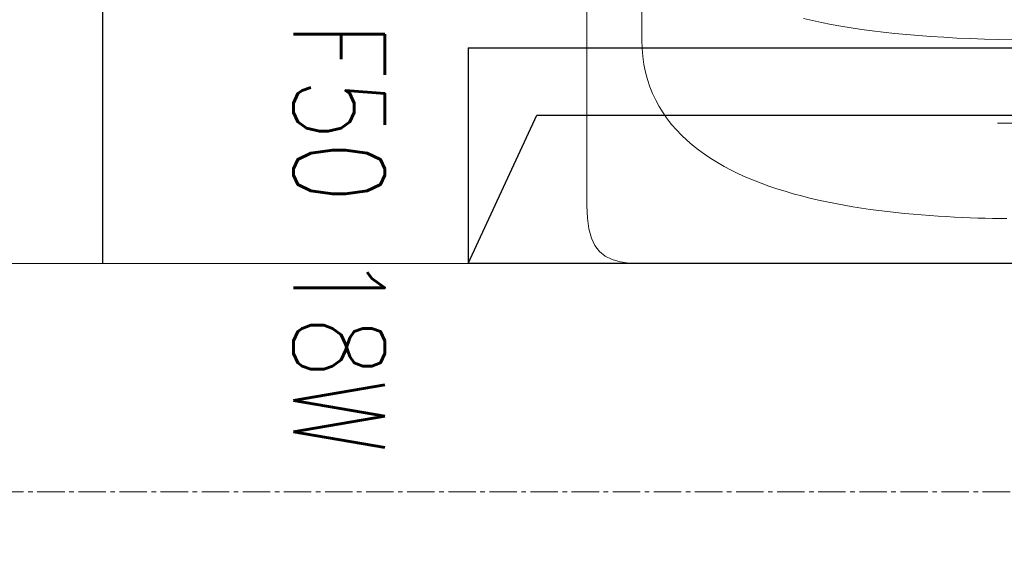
# Model space of a CAD drawing. Header units: centimetres. Extents: x 88729 to 133553, y -16225 to 14174.
# Tile 175 of 231: x 92305 to 92359, y -6864 to -6835. Entities that reach past the tile are written whole.
import ezdxf
from ezdxf.enums import TextEntityAlignment as Align

# ---------------------------------------------------------------- set-up
doc = ezdxf.new("R2010")
doc.units = ezdxf.units.CM
doc.linetypes.add('CENTER2', pattern=[1.125, 0.75, -0.125, 0.125, -0.125])
doc.layers.add('A-ARMATURA', color=252, linetype='Continuous', lineweight=5)
doc.layers.add('E_Istn_pozostaje', color=132, linetype='Continuous', lineweight=25)
for name, color, linetype in [('A-OS', 252, 'CENTER2'), ('A-SCIANY', 252, 'Continuous'), ('A-SUFITY', 252, 'Continuous'), ('E_PODKLAD', 7, 'Continuous'), ('R-MET-IWE', 252, 'Continuous')]:
    doc.layers.add(name, color=color, linetype=linetype)
doc.styles.add('MM_050', font='romans.shx', dxfattribs={"width": 0.8, "height": 16})
doc.styles.get("Standard").update_dxf_attribs({"font": 'txt.shx'})

# ---------------------------------------------------------------- blocks, each defined once
blk = doc.blocks.new('RLX_F50_18W')
at = {"ltscale": 0.1}
for p, q in [((-5.9, -31.5), (-5.9, 31.5)), ((5.9, 31.5), (5.9, -31.5)), ((-2.224, -27.739), (-2.224, 0)), ((5.9, -31.5), (-2.224, -27.739)), ((-5.9, -31.5), (5.9, -31.5))]:
    blk.add_line(p, q, dxfattribs=at)
at = {"ltscale": 0.1, "insert": (-23.112, -36.07), "char_height": 5, "width": 57.67941, "attachment_point": 1, "style": 'MM_050'}
blk.add_mtext('CIVIC F50 18W', dxfattribs=at)
at = {"ltscale": 0.1, "flags": 9}
blk.add_attdef('RLXLUM', (0, 0), '', height=0.1, dxfattribs=at)
blk = doc.blocks.new('A$C3A7D2EB8')
at = {"layer": 'A-ARMATURA'}
for points in [[(-25.008, -4.665), (-25.008, 17.362), (-24.981, 18.054), (-24.899, 18.645), (-24.762, 19.142), (-24.568, 19.551), (-24.315, 19.879), (-24.002, 20.133), (-23.629, 20.319), (-23.193, 20.443), (-22.695, 20.513), (-22.131, 20.535), (-0.008, 20.535)], [(-2.03, 18.082), (-2.411, 18.076), (-2.802, 18.068), (-3.203, 18.059), (-3.613, 18.047), (-4.032, 18.032), (-4.459, 18.015), (-4.894, 17.994), (-5.335, 17.971), (-5.783, 17.944), (-6.236, 17.913), (-6.694, 17.878), (-7.156, 17.839), (-7.622, 17.795), (-8.09, 17.747), (-8.562, 17.694), (-9.034, 17.636), (-9.508, 17.572), (-9.983, 17.503), (-10.457, 17.427), (-10.93, 17.346), (-11.402, 17.258), (-11.871, 17.164), (-12.338, 17.063), (-12.802, 16.954), (-13.261, 16.838), (-13.716, 16.715), (-14.165, 16.584), (-14.608, 16.445), (-15.045, 16.297), (-15.475, 16.141), (-15.896, 15.976), (-16.31, 15.802), (-16.714, 15.619), (-17.108, 15.427), (-17.491, 15.224), (-17.864, 15.012), (-18.225, 14.789), (-18.574, 14.556), (-18.909, 14.312), (-19.231, 14.058), (-19.539, 13.792), (-19.832, 13.514), (-20.109, 13.225), (-20.37, 12.924), (-20.614, 12.611), (-20.841, 12.286), (-21.05, 11.947), (-21.24, 11.596), (-21.41, 11.232), (-21.561, 10.855), (-21.691, 10.464), (-21.799, 10.059), (-21.886, 9.64), (-21.95, 9.206), (-21.991, 8.758), (-22.008, 8.296), (-22.008, 8.296), (-22.008, -4.636)], [(-2.53, 12.856), (2.53, 12.856)], [(-1.672, 8.284), (-2.472, 8.269), (-3.252, 8.249), (-4.012, 8.223), (-4.752, 8.19), (-5.472, 8.152), (-6.173, 8.108), (-6.854, 8.058), (-7.517, 8.002), (-8.16, 7.941), (-8.785, 7.873), (-9.392, 7.799), (-9.981, 7.719), (-10.552, 7.633), (-11.106, 7.541), (-11.642, 7.443), (-12.162, 7.339), (-12.665, 7.229), (-13.151, 7.113)]]:
    blk.add_lwpolyline(points, dxfattribs=at)
blk = doc.blocks.new('A$Ce817dbbb')
at = {"layer": 'A-OS', "color": 252, "lineweight": 9, "ltscale": 2}
blk.add_line((-2608.234, -17326.517), (3323.946, -17326.517), dxfattribs=at)
at = {"layer": 'A-SCIANY', "color": 252, "lineweight": 9, "ltscale": 3}
blk.add_line((629.104, -17314.017), (1004.104, -17314.017), dxfattribs=at)
at = {"layer": 'A-SUFITY', "ltscale": 0.1}
blk.add_line((907.604, -17314.017), (907.604, -17091.017), dxfattribs=at)
at = {"layer": 'A-ARMATURA', "color": 252, "lineweight": 9, "xscale": -1, "rotation": 180}
blk.add_blockref('A$C3A7D2EB8', (959.112, -17293.482), dxfattribs=at)
at = {"layer": 'R-MET-IWE', "color": 252, "lineweight": 9, "width": 0.75}
for tag, rotation, p in [('0-', 90, (-1139.045, -4143.611)), ('0-', 90, (-1113.045, -4143.611)), ('0-', 90, (-1087.045, -4143.611)), ('2-', 90, (-796.045, -4143.611)), ('2-', 90, (-505.045, -4143.611)), ('0-', 90, (-480.045, -4143.611)), ('0-', 90, (-456.045, -4143.611)), ('2-', 90, (-166.045, -4143.611)), ('2-', 90, (-625.663, -4833.611)), ('2-', 90, (-599.663, -4833.611)), ('2-', 90, (-573.663, -4833.611)), ('0-', 180, (-2169.638, -4848.468)), ('0-', 180, (-2169.638, -4873.468)), ('0-', 180, (-2169.638, -4899.468)), ('-2', 90, (-1661.47, -4961.645)), ('-2', 90, (-1636.47, -4961.645)), ('0-', 270, (-1489.782, -4968.061)), ('0-', 270, (-1464.782, -4968.061)), ('0-', 270, (-1439.782, -4968.061)), ('0-', 270, (-1364.782, -4968.061)), ('0-', 270, (-1339.782, -4968.061)), ('0-', 270, (-1314.782, -4968.061)), ('0-', 270, (328.218, -4968.061)), ('0-', 270, (354.218, -4968.061)), ('0-', 270, (1256.218, -4968.061)), ('0-', 270, (1282.218, -4968.061)), ('0-', 90, (-513.045, -5496.611)), ('0-', 90, (-487.045, -5496.611)), ('K.S.-', 90, (-487.045, -5766.111)), ('0-', 90, (-513.045, -5766.111)), ('1-', 90, (-539.045, -6114.611)), ('0-', 90, (-513.045, -6114.611)), ('0-', 90, (-487.045, -6114.611)), ('0-', 90, (301.955, -6545.611)), ('0-', 90, (327.955, -6545.611)), ('0-', 90, (353.955, -6545.611)), ('0-', 90, (416.113, -6545.611)), ('0-', 90, (1255.955, -6545.611)), ('0-', 90, (1281.955, -6545.611)), ('1-', 90, (2382.955, -6845.611)), ('1-', 90, (2408.955, -6845.611)), ('1-', 90, (2434.955, -6845.611)), ('1-', 90, (2827.955, -6845.611)), ('1-', 90, (2853.955, -6845.611)), ('1-', 90, (2879.955, -6845.611)), ('<-2', 90, (-910.64, -10482.409)), ('2->', 90, (-718.146, -10854.38)), ('2->', 90, (-692.146, -10854.38)), ('2->', 90, (-744.146, -10870.803)), ('-0', 90, (-186.093, -12450.121)), ('1-', 90, (2264.472, -12866.38)), ('1-', 90, (2290.472, -12866.38)), ('1-', 90, (2316.472, -12866.38)), ('1-', 90, (2709.472, -12866.38)), ('1-', 90, (2735.472, -12866.38)), ('1-', 90, (2761.472, -12866.38)), ('<-KL', 90, (-700.012, -16780.913)), ('-0', 90, (-179.939, -18957.533)), ('0->', 90, (-1257.528, -23179.046)), ('0->', 90, (-1231.528, -23179.046)), ('0->', 90, (-1205.528, -23179.046)), ('0->', 90, (-600.528, -23179.046)), ('0->', 90, (-574.528, -23179.046)), ('0->', 90, (-1692.528, -24074.046)), ('0->', 90, (-1666.528, -24074.046)), ('0->', 90, (-1640.528, -24074.046)), ('0->', 90, (-1486.528, -24074.046)), ('0->', 90, (-1460.528, -24074.046)), ('0->', 90, (-1434.528, -24074.046)), ('<-0', 90, (-499.818, -24383.565)), ('<-0', 90, (-298.109, -24383.565)), ('<-0', 180, (-587.122, -25088.859)), ('<-0', 270, (-496.631, -25202.677)), ('<-0', 180, (-1353.253, -25419.359)), ('<-0', 180, (-1187.253, -25444.101)), ('<-0', 90, (-179.614, -25454.222)), ('<-0', 90, (-69.593, -26375.359)), ('<-0', 90, (-43.593, -26375.359))]:
    blk.add_attdef(tag, text='', height=17, rotation=rotation, dxfattribs=at).set_placement(p, align=Align.MIDDLE)
for tag, p in [('2-', (1424.812, -4179.204)), ('2-', (1424.812, -4205.204)), ('K.S.-', (-76.891, -4264.204)), ('KL-', (-613.132, -4292.185)), ('1-', (-613.132, -4312.185)), ('1-', (-613.132, -4332.185)), ('K.S.-', (1414.126, -4333.662)), ('0-', (-70.188, -4341.204)), ('0-', (469.812, -4341.204)), ('1-', (-613.132, -4352.185)), ('0-', (1424.812, -4361.204)), ('0-', (-70.188, -4367.204)), ('1-', (469.812, -4367.204)), ('0-', (1099.812, -4368.204)), ('2-', (1424.812, -4387.204)), ('1-', (-70.188, -4393.204)), ('1-', (469.812, -4393.204)), ('1-', (1099.812, -4394.204)), ('2-', (1424.812, -4413.204)), ('2-', (-70.188, -4419.204)), ('2-', (1099.812, -4420.204)), ('2-', (469.812, -4444.204)), ('K.S.-', (-76.891, -4445.204)), ('2-', (1099.812, -4446.204)), ('2-', (469.812, -4470.204)), ('2-', (-825.188, -4496.204)), ('2-', (-825.188, -4522.204)), ('2-', (-70.188, -4574.204)), ('2-', (-70.188, -4600.204)), ('K.S.-', (1089.126, -4600.662)), ('2-', (1099.812, -4653.204)), ('2-', (-70.188, -4669.204)), ('2-', (1099.812, -4679.204)), ('-1', (1806.777, -4690.779)), ('1-', (-70.188, -4695.204)), ('2-', (1099.812, -4705.204)), ('-1', (1806.777, -4716.295)), ('K.S.-', (-73.204, -4721.204)), ('-1', (1806.777, -4743.07)), ('FR-', (-70.188, -4747.204)), ('0-', (-1066.188, -6382.704)), ('0-', (-1066.188, -6408.704)), ('2-', (1729.812, -6586.204)), ('2-', (1729.812, -6612.204)), ('2-', (1729.812, -6638.204)), ('2-', (1729.812, -6664.204)), ('K.S.-', (469.812, -6788.204)), ('1-', (-962.188, -6915.204)), ('2-', (1729.812, -6923.204)), ('1-', (-460.188, -6923.204)), ('1-', (469.812, -6923.204)), ('2-', (1729.812, -6949.204)), ('1-', (-460.188, -6949.204)), ('1-', (469.812, -6949.204)), ('K.S.-', (2901.812, -6960.204)), ('2-', (1729.812, -6975.204)), ('2-', (1729.812, -7001.204)), ('2-', (-460.188, -7026.204)), ('0-', (469.812, -7026.204)), ('2-', (-460.188, -7052.204)), ('0-', (469.812, -7052.204)), ('2-', (-460.188, -7078.204)), ('2-', (469.812, -7078.204)), ('1-', (2901.812, -7088.204)), ('2-', (469.812, -7104.204)), ('1-', (2901.812, -7114.204)), ('0-', (1729.812, -7131.204)), ('2-', (-460.188, -7141.204)), ('0-', (1729.812, -7157.204)), ('2-', (-460.188, -7167.204)), ('2-', (469.812, -7181.204)), ('2-', (1729.812, -7183.204)), ('0-', (-460.188, -7193.204)), ('2-', (469.812, -7207.204)), ('2-', (1729.812, -7209.204)), ('K.S.-', (-470.874, -7217.662)), ('2-', (469.812, -7233.204)), ('2-', (1729.812, -7235.204)), ('1-', (-460.188, -7245.204)), ('2-', (469.812, -7259.204)), ('2-', (1729.812, -7261.204)), ('2-', (1729.812, -7287.204)), ('2-', (-460.188, -7297.204)), ('2->', (-943.671, -10542.973)), ('-1', (1688.294, -10711.548)), ('-1', (1688.294, -10737.548)), ('-1', (1688.294, -10763.548)), ('<-2', (1685.551, -12605.392)), ('2->', (1611.329, -12636.472)), ('2->', (1611.329, -12658.973)), ('2->', (1590.766, -12684.973)), ('K.S.-', (2783.329, -12980.973)), ('2->', (-578.671, -13046.973)), ('2->', (-578.671, -13072.973)), ('<-2', (-476.881, -13105.942)), ('1-', (2783.329, -13108.973)), ('1-', (2783.329, -13134.973)), ('<-1', (-610.787, -16857.829)), ('<-1', (-610.787, -16877.829)), ('<-1', (1688.294, -17218.96)), ('<-1', (1688.294, -17244.96)), ('<-1', (1688.294, -17270.96)), ('<-1', (-478.914, -18553.429)), ('<-0', (-2287.983, -23879.575)), ('<-0', (-2287.983, -23905.575)), ('<-0', (-2287.983, -23931.575)), ('<-0', (-343.077, -24738.183)), ('<-0', (-478.914, -25059.683))]:
    blk.add_attdef(tag, text='', height=17, dxfattribs=at).set_placement(p, align=Align.MIDDLE)

msp = doc.modelspace()

# ---------------------------------------------------------------- block references
at = {"layer": 'E_Istn_pozostaje', "rotation": 270.0000738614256}
msp.add_blockref('RLX_F50_18W', (92360.978, -6842.726), dxfattribs=at)
at = {"layer": 'E_PODKLAD'}
msp.add_blockref('A$Ce817dbbb', (91401.874, 10465.391), dxfattribs=at)

doc.saveas('drawing.dxf')
